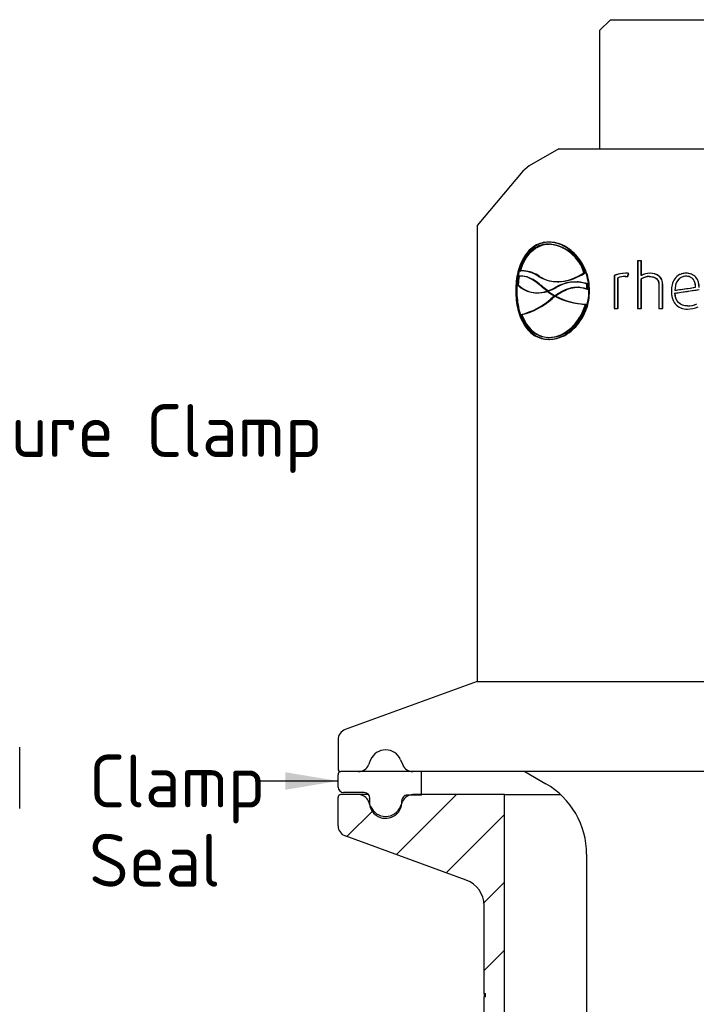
# Paper-space layout 'Sheet1' of a CAD drawing. Header units: millimetres. Extents: x -19 to 280, y -87 to 194.
# Tile 4 of 8: x 88 to 133, y 121 to 186. Entities that reach past the tile are written whole.
import ezdxf
from ezdxf.enums import TextEntityAlignment as Align
from ezdxf.lldxf.tags import DXFTag

# ---------------------------------------------------------------- set-up
doc = ezdxf.new("R2010")
doc.units = ezdxf.units.MM
for name, color, linetype in [('2.5IN-PIPE_WFT-1', 7, 'Continuous'), ('CLAMP_1.5IN', 7, 'Continuous'), ('Default', 7, 'Continuous'), ('SEAL-RING', 7, 'Continuous'), ('SRV-HS-X3-B15T', 7, 'Continuous')]:
    doc.layers.add(name, color=color, linetype=linetype)
doc.styles.add('SEACAD_Solid_Edge_ISO', font='seiso.ttf')
tags = doc.linetypes.add('HIDDEN2', pattern=[4.7625, 3.175, -1.5875]).pattern_tags.tags
tags[6:7] = [DXFTag(74, 4), DXFTag(75, 0), DXFTag(340, '0'), DXFTag(46, 0.0), DXFTag(50, 0.0), DXFTag(44, 0.0), DXFTag(45, 0.0)]
tags[4:5] = [DXFTag(74, 4), DXFTag(75, 0), DXFTag(340, '0'), DXFTag(46, 0.0), DXFTag(50, 0.0), DXFTag(44, 0.0), DXFTag(45, 0.0)]

# ---------------------------------------------------------------- blocks, each defined once
blk = doc.blocks.new('SE7')
at = {"layer": 'CLAMP_1.5IN', "color": 7, "linetype": 'Continuous'}
blk.add_arc((-9477.371, 139.488), 9584.849, 359.9878067, 0.0121933, dxfattribs=at)
blk = doc.blocks.new('SE11')
at = {"layer": '2.5IN-PIPE_WFT-1', "linetype": 'Continuous'}
h = blk.add_hatch(dxfattribs=at)
h.set_pattern_fill('LINE', angle=45, style=0)
edge = h.paths.add_edge_path()
edge.add_line((139.604, 138.371), (133.531, 138.371))
edge.add_arc((133.531, 137.651), 0.72, 90, 157)
edge.add_line((132.869, 137.933), (132.723, 137.589))
edge.add_arc((131.729, 138.011), 1.08, 203, 337, ccw=False)
edge.add_line((130.735, 137.589), (130.589, 137.933))
edge.add_arc((129.926, 137.651), 0.72, 23, 90)
edge.add_line((129.926, 138.371), (128.759, 138.371))
edge.add_arc((128.759, 138.191), 0.18, 90, 180)
edge.add_line((128.579, 138.191), (128.579, 136.31))
edge.add_arc((129.299, 136.31), 0.72, 180, 249.99976)
edge.add_line((129.052, 135.634), (137.069, 132.716))
edge.add_arc((136.454, 131.024), 1.8, 0, 70, ccw=False)
edge.add_line((138.254, 131.024), (138.254, 125.186))
edge.add_line((138.254, 125.186), (138.344, 125.186))
edge.add_line((138.344, 125.186), (138.344, 124.985))
edge.add_line((138.344, 124.985), (138.254, 124.985))
edge.add_line((138.254, 124.985), (138.254, 120.258))
edge.add_ellipse((151.304, 90.099), major_axis=(0, 32.861), ratio=1, start_angle=23.39853, end_angle=336.60147)
edge.add_line((164.354, 120.258), (164.354, 131.024))
edge.add_arc((166.154, 131.024), 1.8, 110, 180, ccw=False)
edge.add_line((165.538, 132.716), (173.555, 135.634))
edge.add_arc((173.309, 136.31), 0.72, 290.00024, 360)
edge.add_line((174.029, 136.31), (174.029, 138.191))
edge.add_arc((173.849, 138.191), 0.18, 0, 90)
edge.add_line((173.849, 138.371), (172.681, 138.371))
edge.add_arc((172.681, 137.651), 0.72, 90, 157)
edge.add_line((172.019, 137.933), (171.873, 137.589))
edge.add_arc((170.879, 138.011), 1.08, 203, 337, ccw=False)
edge.add_line((169.885, 137.589), (169.739, 137.933))
edge.add_arc((169.076, 137.651), 0.72, 23, 90)
edge.add_line((169.076, 138.371), (163.004, 138.371))
edge.add_line((163.004, 138.371), (163.004, 118.767))
edge.add_ellipse((151.304, 90.099), major_axis=(0, 30.964), ratio=1, start_angle=22.20117, end_angle=337.79883)
edge.add_line((139.604, 118.767), (139.604, 138.371))
at = {"layer": '2.5IN-PIPE_WFT-1', "color": 7, "linetype": 'Continuous'}
for p, q in [((129.926, 138.371), (128.759, 138.371)), ((130.599, 138.371), (129.926, 138.371)), ((139.604, 138.371), (133.531, 138.371)), ((139.604, 138.371), (143.327, 138.371)), ((139.604, 118.767), (139.604, 138.371)), ((128.579, 136.31), (128.579, 138.191)), ((130.735, 137.589), (130.589, 137.933)), ((132.723, 137.589), (132.869, 137.933)), ((137.069, 132.716), (129.052, 135.634)), ((138.254, 125.186), (138.254, 131.024)), ((138.254, 125.186), (138.344, 125.186)), ((138.344, 124.985), (138.254, 124.985)), ((138.254, 120.258), (138.254, 124.985)), ((138.344, 124.985), (138.344, 125.186))]:
    blk.add_line(p, q, dxfattribs=at)
for centre, radius, start, end in [((128.759, 138.191), 0.18, 90, 180), ((129.926, 137.651), 0.72, 23, 90), ((133.531, 137.651), 0.72, 90, 157), ((131.729, 138.011), 1.08, 203, 337), ((129.299, 136.31), 0.72, 180, 249.99976), ((136.454, 131.024), 1.8, 0, 70), ((143.207, 125.149), 4.953, 179.56595, 181.93364)]:
    blk.add_arc(centre, radius, start, end, dxfattribs=at)
at = {"layer": 'SEAL-RING', "color": 7, "linetype": 'Continuous'}
for p, q in [((128.579, 138.871), (128.579, 139.681)), ((134.114, 138.331), (134.114, 139.901)), ((130.314, 138.511), (128.939, 138.511)), ((134.114, 138.331), (133.17, 138.343))]:
    blk.add_line(p, q, dxfattribs=at)
for centre, radius, start, end in [((128.939, 139.681), 0.36, 137.74408, 180), ((128.939, 138.871), 0.36, 180, 270), ((130.314, 138.151), 0.36, 349.19308, 90), ((133.165, 137.983), 0.36, 89.25, 184.07731), ((131.729, 137.881), 1.08, 169.19308, 4.07731)]:
    blk.add_arc(centre, radius, start, end, dxfattribs=at)
at = {"layer": 'SRV-HS-X3-B15T', "color": 7, "linetype": 'Continuous'}
for p, q in [((146.624, 189.718), (145.904, 188.998)), ((146.624, 189.718), (155.984, 189.718)), ((145.904, 188.998), (145.904, 181.168)), ((143.204, 181.168), (141.242, 180.035)), ((143.204, 181.168), (159.404, 181.168)), ((140.824, 179.683), (137.804, 176.083)), ((141.242, 180.035), (140.824, 179.683)), ((137.804, 176.083), (137.804, 145.869)), ((142.707, 174.841), (142.639, 174.845)), ((148.665, 173.735), (148.419, 173.735)), ((148.419, 173.735), (148.419, 170.586)), ((148.439, 173.735), (148.439, 170.586)), ((148.665, 172.766), (148.665, 173.735)), ((140.605, 173.071), (140.672, 173.067)), ((144.872, 172.942), (144.943, 172.938)), ((147.762, 172.694), (147.815, 172.907)), ((140.812, 172.731), (140.745, 172.734)), ((142.957, 172.365), (143.025, 172.361)), ((144.492, 172.342), (144.422, 172.346)), ((146.903, 172.762), (146.873, 172.762)), ((146.873, 172.762), (146.873, 170.586)), ((146.903, 172.762), (146.903, 170.586)), ((147.111, 170.586), (147.111, 172.618)), ((147.599, 172.707), (147.762, 172.694)), ((147.645, 172.707), (147.621, 172.707)), ((147.645, 172.705), (147.763, 172.696)), ((148.682, 172.766), (148.665, 172.766)), ((148.665, 170.586), (148.665, 172.554)), ((149.214, 172.702), (149.2, 172.702)), ((151.629, 172.719), (151.631, 172.719)), ((140.421, 171.759), (140.348, 171.759)), ((141.655, 171.629), (141.722, 171.625)), ((142.133, 171.97), (142.2, 171.966)), ((142.401, 171.749), (142.133, 171.97)), ((142.468, 171.745), (142.2, 171.966)), ((142.401, 171.749), (142.468, 171.745)), ((142.464, 171.745), (142.401, 171.749)), ((142.409, 171.727), (142.436, 171.723)), ((145.048, 172.212), (145.119, 172.209)), ((145.076, 171.863), (145.147, 171.86)), ((149.842, 172.15), (149.832, 172.15)), ((149.832, 172.15), (149.832, 170.586)), ((149.842, 172.15), (149.842, 170.586)), ((150.082, 170.586), (150.082, 172.163)), ((150.666, 171.733), (150.662, 171.733)), ((150.894, 171.789), (150.891, 171.789)), ((142.899, 171.406), (142.686, 171.233)), ((142.933, 171.406), (142.899, 171.406)), ((142.913, 171.416), (142.981, 171.413)), ((142.933, 171.406), (143, 171.402)), ((144.963, 170.863), (145.034, 170.859)), ((146.873, 170.586), (147.111, 170.586)), ((148.419, 170.586), (148.665, 170.586)), ((149.832, 170.586), (150.082, 170.586)), ((151.734, 170.752), (151.737, 170.752)), ((142.415, 168.673), (142.482, 168.67)), ((142.525, 168.669), (142.592, 168.666)), ((137.804, 145.869), (129.052, 142.683)), ((137.804, 145.869), (164.804, 145.869)), ((128.579, 142.007), (128.579, 140.081)), ((173.849, 139.901), (128.759, 139.901)), ((140.951, 139.901), (142.349, 139.094)), ((145.049, 134.418), (145.049, 114.838))]:
    blk.add_line(p, q, dxfattribs=at)
at = {"layer": 'SRV-HS-X3-B15T', "color": 7, "linetype": 'HIDDEN2'}
for p, q in [((142.584, 174.984), (142.525, 174.984)), ((142.525, 174.849), (142.592, 174.845)), ((148.682, 173.735), (148.665, 173.735)), ((148.682, 172.766), (148.682, 173.735)), ((140.908, 173.079), (140.841, 173.083)), ((147.652, 172.919), (147.627, 172.919)), ((147.786, 172.694), (147.838, 172.907)), ((147.838, 172.907), (147.815, 172.907)), ((149.248, 172.915), (149.234, 172.915)), ((151.629, 172.919), (151.631, 172.919)), ((140.519, 172.717), (140.586, 172.714)), ((141.866, 172.706), (141.933, 172.703)), ((147.139, 172.618), (147.111, 172.618)), ((147.139, 170.586), (147.139, 172.618)), ((147.623, 172.707), (147.599, 172.707)), ((147.623, 172.707), (147.645, 172.705)), ((147.786, 172.694), (147.762, 172.694)), ((147.763, 172.696), (147.786, 172.694)), ((148.682, 172.554), (148.665, 172.554)), ((148.682, 170.586), (148.682, 172.554)), ((140.443, 172.146), (140.51, 172.142)), ((142.409, 171.727), (142.476, 171.724)), ((142.436, 171.723), (142.503, 171.719)), ((142.464, 171.745), (142.531, 171.741)), ((142.531, 171.741), (142.468, 171.745)), ((142.476, 171.724), (142.503, 171.719)), ((142.973, 171.97), (143.041, 171.966)), ((144.581, 171.993), (144.511, 171.996)), ((145.242, 171.759), (145.201, 171.759)), ((150.09, 172.163), (150.082, 172.163)), ((150.09, 170.586), (150.09, 172.163)), ((150.907, 171.597), (150.904, 171.597)), ((152.265, 171.988), (152.272, 171.988)), ((142.686, 171.233), (142.754, 171.229)), ((142.967, 171.402), (142.754, 171.229)), ((142.899, 171.406), (142.967, 171.402)), ((143, 171.402), (142.967, 171.402)), ((147.139, 170.586), (147.111, 170.586)), ((148.682, 170.586), (148.665, 170.586)), ((150.09, 170.586), (150.082, 170.586)), ((151.305, 170.853), (151.305, 170.853)), ((151.726, 170.543), (151.728, 170.543)), ((140.692, 170.183), (140.759, 170.179)), ((142.584, 168.534), (142.525, 168.534)), ((130.735, 140.683), (130.589, 140.34)), ((132.723, 140.683), (132.869, 140.34))]:
    blk.add_line(p, q, dxfattribs=at)
at = {"layer": 'SRV-HS-X3-B15T', "color": 7, "linetype": 'Continuous'}
for centre, radius, start, end in [((142.286, 172.157), 2.703, 16.89623, 84.92173), ((142.353, 172.149), 2.707, 16.96267, 82.52736), ((140.737, 171.16), 1.915, 53.85975, 93.93076), ((140.803, 171.156), 1.916, 86.90512, 93.92557), ((147.612, 171.108), 1.812, 89.51052, 114.05582), ((147.637, 171.13), 1.789, 89.51216, 114.20788), ((147.694, 172.386), 0.537, 76.91715, 97.11901), ((149.258, 171.658), 1.257, 91.11983, 118.18152), ((149.272, 171.673), 1.242, 91.13731, 118.35215), ((145.338, 171.786), 4.908, 169.06187, 175.79682), ((144.265, 169.913), 2.429, 71.19684, 122.12748), ((144.334, 169.902), 2.436, 71.21439, 86.30556), ((147.581, 171.426), 1.281, 89.21059, 111.5255), ((149.213, 171.619), 1.084, 90.66555, 120.38341), ((141.777, 173.586), 1.963, 227.18779, 288.76676), ((141.844, 173.582), 1.963, 266.40736, 287.86535), ((144.845, 174.949), 4.026, 233.25526, 241.32997), ((141.558, 174.48), 2.881, 288.33263, 299.41717), ((141.667, 171.762), 3.41, 1.69661, 7.58136), ((141.746, 171.759), 3.403, 1.70049, 7.59802), ((139.598, 174.678), 4.626, 283.67677, 311.87554), ((145.16, 175.672), 4.813, 242.42918, 267.64895), ((145.231, 175.68), 4.825, 242.46003, 267.6555), ((151.757, 172.077), 1.534, 268.84576, 296.201), ((151.76, 172.096), 1.553, 268.84748, 296.03751), ((151.75, 172.097), 1.346, 269.44998, 296.79088), ((129.299, 142.007), 0.72, 110, 180), ((128.759, 140.081), 0.18, 180, 270), ((139.649, 134.418), 5.4, 0, 60)]:
    blk.add_arc(centre, radius, start, end, dxfattribs=at)
at = {"layer": 'SRV-HS-X3-B15T', "color": 7, "linetype": 'HIDDEN2'}
for centre, radius, start, end in [((142.353, 172.149), 2.707, 82.52736, 84.93401), ((140.803, 171.156), 1.916, 53.86351, 86.90512), ((147.718, 172.399), 0.524, 76.28387, 97.27517), ((145.408, 171.783), 4.911, 169.07001, 175.80049), ((144.334, 169.902), 2.436, 86.30556, 122.07773), ((147.606, 171.442), 1.265, 89.20811, 111.66409), ((149.227, 171.631), 1.071, 90.67964, 120.56755), ((141.844, 173.582), 1.963, 227.18346, 266.40736), ((141.844, 173.582), 1.963, 287.86535, 288.77236), ((144.912, 174.947), 4.027, 233.27627, 241.35403), ((141.624, 174.482), 2.887, 288.31645, 299.38726), ((139.662, 174.681), 4.634, 283.69009, 311.84775), ((151.747, 172.081), 1.33, 269.45282, 296.958), ((131.729, 140.261), 1.08, 90, 157), ((131.729, 140.261), 1.08, 23, 90), ((129.926, 140.621), 0.72, 270, 337), ((133.531, 140.621), 0.72, 203, 270)]:
    blk.add_arc(centre, radius, start, end, dxfattribs=at)
at = {"layer": 'SRV-HS-X3-B15T', "color": 7, "linetype": 'Continuous'}
for points, knots in [([(142.525, 174.984), (142.364, 174.978), (142.206, 174.964), (141.904, 174.88), (141.759, 174.818), (141.354, 174.576), (141.117, 174.336), (140.738, 173.743), (140.59, 173.383), (140.444, 172.797), (140.408, 172.593), (140.359, 172.181), (140.351, 171.97), (140.348, 171.759)], [0, 0, 0, 0, 0.125, 0.125, 0.25, 0.25, 0.5, 0.5, 0.75, 0.75, 0.875, 0.875, 1, 1, 1, 1]), ([(142.555, 174.983), (142.404, 174.976), (142.256, 174.961), (141.964, 174.879), (141.819, 174.817), (141.416, 174.573), (141.18, 174.33), (140.804, 173.736), (140.66, 173.378), (140.516, 172.796), (140.48, 172.592), (140.432, 172.18), (140.424, 171.97), (140.421, 171.759)], [0.0074614, 0.0074614, 0.0074614, 0.0074614, 0.125, 0.125, 0.25, 0.25, 0.5, 0.5, 0.75, 0.75, 0.875, 0.875, 1, 1, 1, 1]), ([(142.525, 174.849), (142.079, 174.848), (141.669, 174.679), (141.008, 174.055), (140.758, 173.602), (140.605, 173.071)], [0, 0, 0, 0, 0.5, 0.5, 1, 1, 1, 1]), ([(145.201, 171.759), (145.196, 171.971), (145.183, 172.183), (145.109, 172.597), (145.054, 172.802), (144.837, 173.388), (144.629, 173.741), (144.113, 174.341), (143.815, 174.577), (143.338, 174.82), (143.177, 174.88), (142.852, 174.963), (142.686, 174.978), (142.525, 174.984)], [0, 0, 0, 0, 0.125, 0.125, 0.25, 0.25, 0.5, 0.5, 0.75, 0.75, 0.875, 0.875, 1, 1, 1, 1]), ([(141.866, 172.706), (142.081, 172.58), (142.309, 172.478), (142.8, 172.364), (143.053, 172.348), (143.834, 172.416), (144.37, 172.624), (144.872, 172.942)], [0, 0, 0, 0, 0.25, 0.25, 0.5, 0.5, 1, 1, 1, 1]), ([(143.024, 172.361), (143.142, 172.355), (143.261, 172.357), (143.903, 172.412), (144.44, 172.62), (144.943, 172.938)], [0.3843269, 0.3843269, 0.3843269, 0.3843269, 0.5, 0.5, 1, 1, 1, 1]), ([(150.082, 172.163), (150.079, 172.271), (150.065, 172.379), (149.985, 172.578), (149.92, 172.667), (149.669, 172.871), (149.448, 172.911), (149.234, 172.915)], [0, 0, 0, 0, 0.25, 0.25, 0.5, 0.5, 1, 1, 1, 1]), ([(151.631, 172.919), (151.486, 172.915), (151.342, 172.89), (151.085, 172.764), (150.973, 172.666), (150.722, 172.316), (150.667, 172.021), (150.662, 171.733)], [0, 0, 0, 0, 0.25, 0.25, 0.5, 0.5, 1, 1, 1, 1]), ([(152.513, 171.971), (152.508, 172.216), (152.451, 172.469), (152.209, 172.743), (152.104, 172.813), (151.876, 172.901), (151.754, 172.916), (151.631, 172.919)], [0, 0, 0, 0, 0.5, 0.5, 0.75, 0.75, 1, 1, 1, 1]), ([(152.505, 171.971), (152.5, 172.216), (152.444, 172.468), (152.205, 172.741), (152.101, 172.812), (151.917, 172.884), (151.844, 172.9), (151.769, 172.909)], [0, 0, 0, 0, 0.5, 0.5, 0.75, 0.75, 0.9039685, 0.9039685, 0.9039685, 0.9039685]), ([(142.133, 171.97), (141.867, 172.204), (141.6, 172.416), (141.051, 172.7), (140.778, 172.764), (140.519, 172.717)], [0, 0, 0, 0, 0.5, 0.5, 1, 1, 1, 1]), ([(142.2, 171.966), (141.934, 172.201), (141.667, 172.412), (141.196, 172.656), (141.001, 172.717), (140.811, 172.727)], [0, 0, 0, 0, 0.5, 0.5, 0.8573684, 0.8573684, 0.8573684, 0.8573684]), ([(149.2, 172.702), (149.26, 172.701), (149.319, 172.698), (149.378, 172.688), (149.454, 172.675), (149.529, 172.649), (149.595, 172.611), (149.639, 172.586), (149.68, 172.553), (149.713, 172.514), (149.746, 172.476), (149.773, 172.431), (149.792, 172.383), (149.815, 172.325), (149.826, 172.262), (149.83, 172.199), (149.831, 172.183), (149.832, 172.166), (149.832, 172.15)], [0, 0, 0, 0, 0.187615, 0.187615, 0.187615, 0.431464, 0.431464, 0.431464, 0.591642, 0.591642, 0.591642, 0.751885, 0.751885, 0.751885, 0.949139, 0.949139, 0.949139, 1, 1, 1, 1]), ([(149.214, 172.702), (149.274, 172.701), (149.335, 172.698), (149.394, 172.687), (149.468, 172.674), (149.542, 172.649), (149.607, 172.611), (149.651, 172.585), (149.691, 172.552), (149.724, 172.514), (149.757, 172.475), (149.783, 172.43), (149.802, 172.383), (149.825, 172.324), (149.836, 172.261), (149.84, 172.198), (149.841, 172.182), (149.842, 172.166), (149.842, 172.15)], [0, 0, 0, 0, 0.190235, 0.190235, 0.190235, 0.430767, 0.430767, 0.430767, 0.590913, 0.590913, 0.590913, 0.751066, 0.751066, 0.751066, 0.950249, 0.950249, 0.950249, 1, 1, 1, 1]), ([(151.266, 172.85), (151.248, 172.843), (151.23, 172.835), (151.085, 172.762), (150.974, 172.664), (150.726, 172.314), (150.671, 172.02), (150.666, 171.733)], [0.2157428, 0.2157428, 0.2157428, 0.2157428, 0.25, 0.25, 0.5, 0.5, 1, 1, 1, 1]), ([(151.631, 172.719), (151.407, 172.713), (151.189, 172.605), (150.941, 172.236), (150.9, 172.01), (150.891, 171.789)], [0, 0, 0, 0, 0.5, 0.5, 1, 1, 1, 1]), ([(152.272, 171.988), (152.27, 172.049), (152.265, 172.109), (152.255, 172.168), (152.241, 172.255), (152.217, 172.341), (152.177, 172.419), (152.15, 172.472), (152.114, 172.521), (152.072, 172.562), (152.029, 172.603), (151.978, 172.637), (151.924, 172.662), (151.87, 172.686), (151.812, 172.702), (151.753, 172.711), (151.712, 172.716), (151.671, 172.719), (151.631, 172.719)], [0, 0, 0, 0, 0.16344, 0.16344, 0.16344, 0.403536, 0.403536, 0.403536, 0.565526, 0.565526, 0.565526, 0.727537, 0.727537, 0.727537, 0.889779, 0.889779, 0.889779, 1, 1, 1, 1]), ([(140.348, 171.759), (140.351, 171.546), (140.359, 171.334), (140.409, 170.92), (140.445, 170.716), (140.592, 170.129), (140.736, 169.777), (141.12, 169.177), (141.355, 168.941), (141.762, 168.698), (141.905, 168.638), (142.205, 168.555), (142.364, 168.54), (142.525, 168.534)], [0, 0, 0, 0, 0.125, 0.125, 0.25, 0.25, 0.5, 0.5, 0.75, 0.75, 0.875, 0.875, 1, 1, 1, 1]), ([(140.421, 171.759), (140.424, 171.547), (140.432, 171.335), (140.481, 170.922), (140.517, 170.718), (140.661, 170.137), (140.806, 169.779), (141.182, 169.185), (141.418, 168.944), (141.821, 168.7), (141.967, 168.638), (142.26, 168.556), (142.408, 168.542), (142.561, 168.535)], [0, 0, 0, 0, 0.125, 0.125, 0.25, 0.25, 0.5, 0.5, 0.75, 0.75, 0.875, 0.875, 0.9941366, 0.9941366, 0.9941366, 0.9941366]), ([(142.525, 168.534), (142.686, 168.54), (142.851, 168.554), (143.177, 168.638), (143.342, 168.7), (143.816, 168.942), (144.118, 169.182), (144.627, 169.775), (144.84, 170.134), (145.055, 170.721), (145.11, 170.925), (145.183, 171.337), (145.196, 171.547), (145.201, 171.759)], [0, 0, 0, 0, 0.125, 0.125, 0.25, 0.25, 0.5, 0.5, 0.75, 0.75, 0.875, 0.875, 1, 1, 1, 1]), ([(142.913, 171.416), (143.222, 171.641), (143.558, 171.836), (144.107, 171.981), (144.301, 172.006), (144.692, 171.988), (144.885, 171.941), (145.076, 171.863)], [0, 0, 0, 0, 0.5, 0.5, 0.75, 0.75, 1, 1, 1, 1]), ([(142.981, 171.413), (143.29, 171.638), (143.627, 171.832), (144.177, 171.977), (144.371, 172.002), (144.568, 171.993), (144.569, 171.993), (144.57, 171.993)], [0, 0, 0, 0, 0.5, 0.5, 0.75, 0.75, 0.7515343, 0.7515343, 0.7515343, 0.7515343]), ([(150.662, 171.733), (150.668, 171.43), (150.725, 171.116), (151.014, 170.767), (151.142, 170.676), (151.424, 170.566), (151.577, 170.547), (151.728, 170.543)], [0, 0, 0, 0, 0.5, 0.5, 0.75, 0.75, 1, 1, 1, 1]), ([(150.666, 171.733), (150.672, 171.431), (150.728, 171.118), (151.014, 170.768), (151.141, 170.677), (151.289, 170.618), (151.297, 170.616), (151.304, 170.613)], [0, 0, 0, 0, 0.5, 0.5, 0.75, 0.75, 0.7635239, 0.7635239, 0.7635239, 0.7635239]), ([(151.737, 170.752), (151.514, 170.756), (151.283, 170.822), (150.98, 171.147), (150.922, 171.375), (150.904, 171.597)], [0, 0, 0, 0, 0.5, 0.5, 1, 1, 1, 1]), ([(142.525, 168.669), (142.776, 168.677), (143.03, 168.721), (143.534, 168.928), (143.775, 169.081), (144.219, 169.473), (144.419, 169.71), (144.748, 170.247), (144.871, 170.549), (144.963, 170.863)], [0, 0, 0, 0, 0.25, 0.25, 0.5, 0.5, 0.75, 0.75, 1, 1, 1, 1]), ([(142.592, 168.666), (142.844, 168.674), (143.098, 168.717), (143.602, 168.924), (143.844, 169.077), (144.289, 169.469), (144.489, 169.706), (144.818, 170.243), (144.942, 170.545), (145.034, 170.859)], [0, 0, 0, 0, 0.25, 0.25, 0.5, 0.5, 0.75, 0.75, 1, 1, 1, 1]), ([(140.692, 170.183), (140.779, 169.955), (140.88, 169.744), (141.125, 169.371), (141.268, 169.207), (141.581, 168.943), (141.755, 168.84), (142.126, 168.704), (142.321, 168.674), (142.525, 168.669)], [0, 0, 0, 0, 0.25, 0.25, 0.5, 0.5, 0.75, 0.75, 1, 1, 1, 1])]:
    blk.add_open_spline(points, degree=3, knots=knots, dxfattribs=at)
at = {"layer": 'SRV-HS-X3-B15T', "color": 7, "linetype": 'HIDDEN2'}
for points, knots in [([(140.672, 173.067), (140.825, 173.598), (141.072, 174.049), (141.738, 174.678), (142.146, 174.844), (142.592, 174.845)], [0, 0, 0, 0, 0.5, 0.5, 1, 1, 1, 1]), ([(145.242, 171.759), (145.236, 171.971), (145.224, 172.182), (145.15, 172.596), (145.096, 172.8), (144.884, 173.381), (144.674, 173.739), (144.169, 174.333), (143.868, 174.574), (143.396, 174.818), (143.232, 174.88), (142.907, 174.964), (142.744, 174.978), (142.584, 174.984)], [0, 0, 0, 0, 0.125, 0.125, 0.25, 0.25, 0.5, 0.5, 0.75, 0.75, 0.875, 0.875, 1, 1, 1, 1]), ([(150.09, 172.163), (150.087, 172.27), (150.074, 172.379), (149.995, 172.576), (149.93, 172.666), (149.681, 172.87), (149.461, 172.911), (149.248, 172.915)], [0, 0, 0, 0, 0.25, 0.25, 0.5, 0.5, 1, 1, 1, 1]), ([(141.933, 172.703), (142.149, 172.577), (142.376, 172.474), (142.754, 172.387), (142.888, 172.368), (143.024, 172.361)], [0, 0, 0, 0, 0.25, 0.25, 0.3843269, 0.3843269, 0.3843269, 0.3843269]), ([(151.306, 172.634), (151.21, 172.583), (151.126, 172.51), (150.943, 172.234), (150.903, 172.01), (150.894, 171.789)], [0.2533408, 0.2533408, 0.2533408, 0.2533408, 0.5, 0.5, 1, 1, 1, 1]), ([(152.265, 171.988), (152.264, 172.049), (152.258, 172.11), (152.248, 172.17), (152.234, 172.256), (152.21, 172.343), (152.17, 172.421), (152.144, 172.474), (152.108, 172.523), (152.065, 172.563), (152.022, 172.604), (151.972, 172.638), (151.918, 172.662), (151.864, 172.687), (151.806, 172.703), (151.748, 172.711), (151.708, 172.716), (151.668, 172.719), (151.629, 172.719)], [0, 0, 0, 0, 0.165583, 0.165583, 0.165583, 0.406311, 0.406311, 0.406311, 0.568259, 0.568259, 0.568259, 0.730263, 0.730263, 0.730263, 0.891946, 0.891946, 0.891946, 1, 1, 1, 1]), ([(142.584, 168.534), (142.745, 168.54), (142.909, 168.555), (143.235, 168.639), (143.399, 168.701), (143.871, 168.945), (144.171, 169.187), (144.676, 169.782), (144.885, 170.14), (145.097, 170.721), (145.151, 170.926), (145.224, 171.338), (145.236, 171.548), (145.242, 171.759)], [0, 0, 0, 0, 0.125, 0.125, 0.25, 0.25, 0.5, 0.5, 0.75, 0.75, 0.875, 0.875, 1, 1, 1, 1]), ([(151.305, 170.854), (151.241, 170.888), (151.182, 170.931), (150.981, 171.149), (150.924, 171.376), (150.907, 171.597)], [0.3330709, 0.3330709, 0.3330709, 0.3330709, 0.5, 0.5, 1, 1, 1, 1]), ([(140.759, 170.179), (140.846, 169.951), (140.947, 169.74), (141.191, 169.367), (141.334, 169.203), (141.647, 168.94), (141.822, 168.837), (142.16, 168.712), (142.318, 168.683), (142.482, 168.671)], [0, 0, 0, 0, 0.25, 0.25, 0.5, 0.5, 0.75, 0.75, 0.9544158, 0.9544158, 0.9544158, 0.9544158])]:
    blk.add_open_spline(points, degree=3, knots=knots, dxfattribs=at)
for points in [[(142.584, 174.984), (142.574, 174.984), (142.564, 174.983), (142.555, 174.983)], [(151.629, 172.919), (151.573, 172.918), (151.518, 172.913), (151.464, 172.904)], [(140.811, 172.727), (140.735, 172.731), (140.66, 172.727), (140.586, 172.714)], [(151.341, 172.876), (151.329, 172.873), (151.316, 172.869), (151.304, 172.864)], [(144.57, 171.993), (144.765, 171.984), (144.957, 171.937), (145.147, 171.86)], [(150.907, 171.597), (151.039, 171.617), (151.171, 171.637), (151.304, 171.657)], [(151.304, 171.848), (151.624, 171.895), (151.945, 171.942), (152.265, 171.988)], [(151.304, 170.613), (151.438, 170.564), (151.582, 170.546), (151.726, 170.543)], [(142.561, 168.535), (142.569, 168.535), (142.576, 168.534), (142.584, 168.534)]]:
    blk.add_open_spline(points, degree=3, dxfattribs=at)
at = {"layer": 'SRV-HS-X3-B15T', "color": 7, "linetype": 'Continuous'}
for points in [[(151.684, 172.917), (151.666, 172.918), (151.647, 172.919), (151.629, 172.919)], [(151.344, 172.653), (151.331, 172.647), (151.318, 172.641), (151.306, 172.634)], [(151.629, 172.719), (151.536, 172.717), (151.443, 172.696), (151.359, 172.66)], [(150.891, 171.789), (151.352, 171.855), (151.812, 171.922), (152.272, 171.988)], [(150.894, 171.789), (151.031, 171.808), (151.167, 171.828), (151.304, 171.848)], [(150.904, 171.597), (151.439, 171.677), (151.976, 171.756), (152.509, 171.835)], [(151.304, 171.657), (151.703, 171.716), (152.103, 171.776), (152.501, 171.835)], [(151.557, 170.769), (151.469, 170.785), (151.383, 170.812), (151.305, 170.854)], [(151.734, 170.752), (151.688, 170.752), (151.642, 170.756), (151.596, 170.763)], [(142.482, 168.671), (142.518, 168.668), (142.555, 168.667), (142.592, 168.666)]]:
    blk.add_open_spline(points, degree=3, dxfattribs=at)
blk = doc.blocks.new('SEANNOT_GROUP15')
at = {"layer": 'Default', "linetype": 'Continuous'}
blk.add_hatch(color=7, dxfattribs=at).paths.add_polyline_path([(83.762, 150.654), (83.283, 147.138), (84.876, 150.309)])
at = {"layer": 'Default', "color": 7, "linetype": 'Continuous'}
blk.add_line((88.041, 162.496), (97.282, 162.496), dxfattribs=at)
blk.add_lwpolyline([(88.041, 162.496), (83.283, 147.138)], dxfattribs=at)
at = {"layer": 'Default', "color": 7, "linetype": 'Continuous', "style": 'SEACAD_Solid_Edge_ISO'}
blk.add_text('Closure Clamp', height=3.5, dxfattribs=at).set_placement((98.507, 164.246), align=Align.TOP_LEFT)
blk = doc.blocks.new('SEANNOT_GROUP16')
at = {"layer": 'Default', "linetype": 'Continuous'}
blk.add_hatch(color=7, dxfattribs=at).paths.add_polyline_path([(125.079, 138.693), (128.579, 139.276), (125.079, 139.859)])
at = {"layer": 'Default', "color": 7, "linetype": 'Continuous'}
blk.add_lwpolyline([(123.082, 139.276), (128.579, 139.276)], dxfattribs=at)
at = {"layer": 'Default', "color": 7, "linetype": 'Continuous', "style": 'SEACAD_Solid_Edge_ISO'}
for s, p in [('Clamp', (112.073, 141.026)), ('Seal', (112.073, 135.776))]:
    blk.add_text(s, height=3.5, dxfattribs=at).set_placement(p, align=Align.TOP_LEFT)

psp = doc.layouts.new('Sheet1')

# ---------------------------------------------------------------- block references
at = {"layer": 'Default'}
for name in ['SE7', 'SE11', 'SEANNOT_GROUP15', 'SEANNOT_GROUP16']:
    psp.add_blockref(name, (-19.518, -3.5), dxfattribs=at)

doc.saveas('drawing.dxf')
